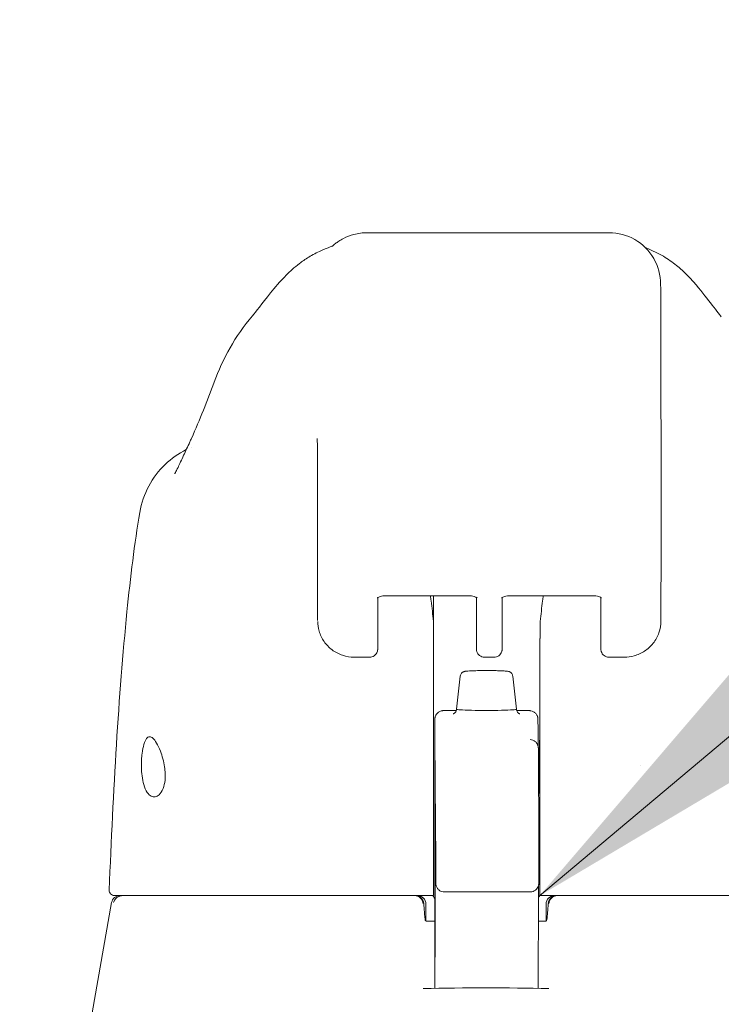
# Model space of a CAD drawing. Header units: inches. Extents: x 4 to 472, y 10 to 298.
# Tile 8 of 45: x 214.99 to 216.6, y 92.04 to 94.3. Entities that reach past the tile are written whole.
import ezdxf

# ---------------------------------------------------------------- set-up
doc = ezdxf.new("R2010")
doc.units = ezdxf.units.IN
doc.header["$LTSCALE"] = 28
doc.header["$MEASUREMENT"] = 0
for name, color, linetype, lineweight in [('Dimension (ANSI)', 7, 'Continuous', 5), ('Symbol (ANSI)', 7, 'Continuous', 5), ('Visible (ANSI)', 7, 'Continuous', 5)]:
    doc.layers.add(name, color=color, linetype=linetype, lineweight=lineweight)
doc.styles.add('ROMANS', font='romans.shx')
doc.dimstyles.new('Default (ANSI)', dxfattribs={"dimscale": 28, "dimtxt": 0.08, "dimasz": 0.098425, "dimexe": 0.125, "dimexo": 0.0625, "dimgap": 0.031496, "dimtad": 0, "dimtih": 1, "dimtoh": 1, "dimrnd": 1e-08, "dimzin": 0, "dimdsep": 46, "dimtxsty": 'ROMANS', "dimcen": 0.09, "dimdle": 0.393701, "dimclrd": 256, "dimclre": 256, "dimclrt": 256, "dimadec": 0, "dimazin": 0, "dimtfac": 1.25, "dimtofl": 0, "dimtmove": 0, "dimatfit": 3, "dimfxl": 0, "dimtolj": 1, "dimtzin": 0, "dimlwd": -1, "dimlwe": -1, "dimarcsym": 0})
doc.dimstyles.new('Default (ANSI)$7', dxfattribs={"dimscale": 28, "dimtxt": 0.08, "dimasz": 0.098425, "dimexe": 0.125, "dimexo": 0.0625, "dimgap": 0.031496, "dimtad": 0, "dimtih": 1, "dimtoh": 1, "dimrnd": 1e-08, "dimzin": 0, "dimdsep": 46, "dimtxsty": 'ROMANS', "dimcen": 0.09, "dimdle": 0.393701, "dimclrd": 256, "dimclre": 256, "dimclrt": 256, "dimadec": 0, "dimazin": 0, "dimtfac": 1.25, "dimtofl": 0, "dimtmove": 0, "dimatfit": 3, "dimfxl": 0, "dimtolj": 1, "dimtzin": 0, "dimlwd": -1, "dimlwe": -1, "dimarcsym": 0})

# ---------------------------------------------------------------- blocks, each defined once
blk = doc.blocks.new('*D29')
at = {"layer": 'Defpoints', "color": 0}
for p in [(218.4882, 99.9619), (184.0507, 91.4383), (218.4882, 91.4383)]:
    blk.add_point(p, dxfattribs=at)
at = {"layer": 'Dimension (ANSI)'}
for p, q in [((184.0507, 93.1883), (184.0507, 103.4619)), ((218.4882, 93.1883), (218.4882, 103.4619)), ((186.8066, 99.9619), (190.2542, 99.9619)), ((215.7323, 99.9619), (212.2847, 99.9619))]:
    blk.add_line(p, q, dxfattribs=at)
for points in [[(186.8066, 100.4212), (186.8066, 99.5025), (184.0507, 99.9619)], [(215.7323, 100.4212), (215.7323, 99.5025), (218.4882, 99.9619)]]:
    blk.add_solid(points, dxfattribs=at)
at = {"layer": 'Dimension (ANSI)', "insert": (201.2694, 99.9619), "char_height": 2.24, "attachment_point": 5, "style": 'ROMANS'}
blk.add_mtext('\\A1;34.44\\PDOOR WIDTH', dxfattribs=at)

msp = doc.modelspace()

# ---------------------------------------------------------------- linework, layer by layer
at = {"layer": 'Visible (ANSI)'}
for p, q in [((215.7866, 93.8121), (215.7855, 93.8121)), ((215.7866, 93.8121), (215.7892, 93.8121)), ((216.3403, 93.8121), (215.7892, 93.8121)), ((216.4595, 93.202), (216.4596, 93.0997)), ((216.4596, 93.0994), (216.4592, 92.9223)), ((215.6717, 93.0247), (215.6718, 92.9224)), ((215.8099, 92.9753), (215.8096, 92.8702)), ((215.8284, 92.9791), (216.0178, 92.9791)), ((215.9378, 92.9791), (215.9378, 92.9178)), ((216.0358, 92.9756), (216.0359, 92.9067)), ((216.0951, 92.8702), (216.0953, 92.9753)), ((216.1139, 92.9791), (216.3032, 92.9791)), ((216.3213, 92.9067), (216.3212, 92.9749)), ((215.7911, 92.8384), (215.7558, 92.8384)), ((216.0545, 92.8384), (216.0765, 92.8384)), ((216.3752, 92.8384), (216.3399, 92.8384)), ((215.9988, 92.7951), (215.9902, 92.7191)), ((216.1193, 92.7951), (216.128, 92.7191)), ((215.9604, 92.7158), (215.9897, 92.7158)), ((216.1284, 92.7158), (216.1573, 92.7158)), ((216.1769, 92.6966), (216.1777, 92.6714)), ((215.9406, 92.5082), (215.9409, 92.2977)), ((215.9625, 92.2999), (216.1593, 92.2999)), ((216.1807, 92.2916), (216.1813, 92.2916)), ((215.1993, 92.2753), (215.0816, 91.6079)), ((215.9202, 92.2719), (215.9202, 92.2336)), ((216.1958, 92.2719), (216.1958, 92.2336)), ((215.9409, 92.2325), (215.9221, 92.2325)), ((216.1938, 92.2325), (216.178, 92.2325)), ((215.9409, 92.2051), (215.9409, 92.1596)), ((216.1779, 92.1497), (216.1778, 92.0787))]:
    msp.add_line(p, q, dxfattribs=at)
for centre, radius, start, end in [((215.2056, 92.3034), 0.0118, 177.7242, 270), ((215.2187, 92.2719), 0.0197, 90.0001, 170), ((215.8954, 92.2719), 0.0197, 4.9119, 90), ((215.9005, 92.2719), 0.0197, 0, 90), ((216.2155, 92.2719), 0.0197, 90, 180), ((216.2205, 92.2719), 0.0197, 90, 175.0881)]:
    msp.add_arc(centre, radius, start, end, dxfattribs=at)
for centre, major_axis, ratio, start_param, end_param in [((216.4584, 92.7098), (0, 0.9843), 0.001274, 5.235988, 6.283186), ((215.6196, 93.4019), (-0.1851, 0.067), 0.665998, 6.283144, 6.283183), ((215.671, 92.7098), (0, 0.6299), 0.001274, 5.235988, 6.283186), ((216.3809, 93.0996), (0.0787, -0.0002), 0.866025, 0, 0.002547), ((215.8952, 92.9158), (-0.0425, -0.0035), 0.669542, 3.085614, 3.161581), ((215.9389, 91.5367), (0.0001, 1.6849), 0.001243, 0.609956, 0.646633), ((216.1832, 91.5366), (0, -1.6849), 0.001294, 3.751549, 3.788225), ((216.2245, 92.9158), (-0.0425, 0.0034), 0.669773, 6.258798, 6.334759), ((215.9377, 92.8654), (0, -0.0201), 0.001273, 3.788231, 4.444303), ((216.1818, 92.8654), (0, 0.0201), 0.001274, 0.646638, 1.302711), ((215.937, 93.0167), (0, 0.5512), 0.001274, 3.554684, 4.444304), ((216.1811, 93.0167), (0, 0.5512), 0.001274, 3.554684, 4.444304), ((216.0591, 92.719), (-0.0689, 0), 0.042782, 6.278319, 9.429644), ((216.4132, 92.5869), (0, 0.061), 0.001274, 1.508926, 1.509277), ((215.9373, 92.4935), (0, -0.0201), 0.001269, 3.554683, 4.318922), ((216.1814, 92.4935), (0, 0.0201), 0.001278, 0.413091, 1.177333), ((215.9205, 92.2117), (-0.0983, 1.1448), 0.000167, 1.516693, 1.533906), ((215.8971, 92.2522), (0.0196, 0.0017), 0.017406, 6.283182, 6.298323), ((216.2189, 92.2522), (-0.0196, 0.0017), 0.017406, 6.268048, 6.283203), ((215.9218, 92.2443), (0, -0.0118), 0.79344, 6.283141, 6.283174)]:
    msp.add_ellipse(centre, major_axis=major_axis, ratio=ratio, start_param=start_param, end_param=end_param, dxfattribs=at)
for centre, major_axis in [((215.9407, 92.5869), (0, 0.0738)), ((216.1809, 92.5869), (0, -0.061))]:
    msp.add_ellipse(centre, major_axis=major_axis, ratio=0.001274, dxfattribs=at)
for points, knots in [([(215.706, 93.7814), (215.706, 93.7814), (215.706, 93.7815), (215.7067, 93.7821), (215.7071, 93.7824), (215.7101, 93.785), (215.7112, 93.7859), (215.7138, 93.788), (215.715, 93.7888), (215.7175, 93.7907), (215.719, 93.7917), (215.7237, 93.7948), (215.7273, 93.7969), (215.7383, 93.8026), (215.7464, 93.8058), (215.7646, 93.8107), (215.7751, 93.8121), (215.7855, 93.8121)], [2.324809, 2.324809, 2.324809, 2.324809, 2.4153729, 2.4153729, 2.4996666, 2.4996666, 2.529953, 2.529953, 2.5462201, 2.5462201, 2.5624726, 2.5624726, 2.5951409, 2.5951409, 2.6603318, 2.6603318, 2.7396412, 2.7396412, 2.7396412, 2.7396412]), ([(215.6803, 93.771), (215.7081, 93.783), (215.7049, 93.781), (215.7061, 93.7816), (215.7063, 93.7818), (215.7065, 93.7819)], [0, 0, 0, 0, 1.300877, 1.300877, 1.639995, 1.639995, 1.639995, 1.639995]), ([(215.5221, 93.6211), (215.5294, 93.6296), (215.5443, 93.6496), (215.5738, 93.6863), (215.5849, 93.6998), (215.6085, 93.7233), (215.618, 93.7321), (215.6363, 93.7461), (215.6434, 93.7511), (215.6599, 93.7612), (215.6695, 93.7664), (215.6803, 93.771)], [0, 0, 0, 0, 0.755734, 0.755734, 1.131841, 1.131841, 1.328326, 1.328326, 1.431535, 1.431535, 1.538441, 1.538441, 1.538441, 1.538441]), ([(216.4417, 93.77), (216.4552, 93.7639), (216.4668, 93.7571), (216.4874, 93.7433), (216.4962, 93.7361), (216.5162, 93.7185), (216.5256, 93.7085), (216.5504, 93.6807), (216.5622, 93.6649), (216.5836, 93.6368), (216.5926, 93.6251), (216.5976, 93.6192)], [0, 0, 0, 0, 0.13568, 0.13568, 0.283939, 0.283939, 0.527054, 0.527054, 1.014346, 1.014346, 1.540824, 1.540824, 1.540824, 1.540824]), ([(215.344, 93.2588), (215.344, 93.2588), (215.3446, 93.2598), (215.347, 93.2643), (215.3491, 93.2685), (215.3552, 93.2812), (215.3596, 93.2907), (215.3688, 93.3107), (215.3736, 93.3211), (215.3787, 93.3321)], [0.5925237, 0.5925237, 0.5925237, 0.5925237, 0.6646619, 0.6646619, 0.7668616, 0.7668616, 0.908863, 0.908863, 1.0310814, 1.0310814, 1.0310814, 1.0310814]), ([(215.2638, 93.1705), (215.2673, 93.1914), (215.2744, 93.2121), (215.2943, 93.2493), (215.3072, 93.2663), (215.3366, 93.2942), (215.353, 93.3057), (215.3705, 93.3144)], [0, 0, 0, 0, 0.1620881, 0.1620881, 0.3213069, 0.3213069, 0.4702907, 0.4702907, 0.4702907, 0.4702907]), ([(215.1938, 92.3039), (215.203, 92.5331), (215.2153, 92.7518), (215.2425, 93.0226), (215.2518, 93.0986), (215.2638, 93.1705)], [0, 0, 0, 0, 1.850891, 1.850891, 2.630245, 2.630245, 2.630245, 2.630245]), ([(215.8084, 92.9743), (215.8084, 92.9743), (215.8084, 92.9743), (215.8086, 92.9745), (215.8089, 92.9747), (215.81, 92.9754), (215.8108, 92.9758), (215.8129, 92.9767), (215.8142, 92.9772), (215.8174, 92.978), (215.8193, 92.9784), (215.8235, 92.979), (215.8258, 92.9791), (215.8282, 92.9791), (215.8283, 92.9791), (215.8284, 92.9791)], [0.456907, 0.456907, 0.456907, 0.456907, 0.510594, 0.510594, 0.684944, 0.684944, 0.870924, 0.870924, 1.079368, 1.079368, 1.310892, 1.310892, 1.558958, 1.558958, 1.570796, 1.570796, 1.570796, 1.570796]), ([(215.9377, 92.9199), (215.9358, 92.9363), (215.934, 92.9521), (215.9316, 92.9713), (215.9311, 92.9752), (215.9305, 92.9791)], [-0.4388751, -0.4388751, -0.4388751, -0.4388751, -0.2194373, -0.2194373, -0.1616613, -0.1616613, -0.1616613, -0.1616613]), ([(216.0378, 92.9743), (216.0378, 92.9743), (216.0378, 92.9744), (216.0376, 92.9745), (216.0373, 92.9748), (216.0362, 92.9754), (216.0354, 92.9758), (216.0333, 92.9767), (216.032, 92.9772), (216.0288, 92.978), (216.0269, 92.9784), (216.0227, 92.979), (216.0204, 92.9791), (216.018, 92.9791), (216.0179, 92.9791), (216.0178, 92.9791)], [3.601441, 3.601441, 3.601441, 3.601441, 3.653835, 3.653835, 3.828176, 3.828176, 4.014016, 4.014016, 4.222282, 4.222282, 4.453653, 4.453653, 4.701633, 4.701633, 4.712389, 4.712389, 4.712389, 4.712389]), ([(216.1139, 92.9791), (216.1115, 92.9791), (216.1092, 92.979), (216.1048, 92.9784), (216.1027, 92.978), (216.0993, 92.9771), (216.0978, 92.9765), (216.0957, 92.9756), (216.0949, 92.9751), (216.094, 92.9745), (216.0938, 92.9743), (216.0938, 92.9743)], [4.712389, 4.712389, 4.712389, 4.712389, 4.966699, 4.966699, 5.215035, 5.215035, 5.445494, 5.445494, 5.649809, 5.649809, 5.826279, 5.826279, 5.826279, 5.826279]), ([(216.1894, 92.9791), (216.1888, 92.9752), (216.1883, 92.9713), (216.1858, 92.9521), (216.1839, 92.9363), (216.182, 92.9199)], [-0.2772129, -0.2772129, -0.2772129, -0.2772129, -0.2194374, -0.2194374, -0.000001, -0.000001, -0.000001, -0.000001]), ([(216.3032, 92.9791), (216.3056, 92.9791), (216.3079, 92.979), (216.3123, 92.9784), (216.3144, 92.978), (216.3178, 92.9771), (216.3192, 92.9765), (216.3214, 92.9756), (216.3221, 92.9751), (216.323, 92.9745), (216.3232, 92.9743), (216.3232, 92.9743)], [1.570796, 1.570796, 1.570796, 1.570796, 1.825106, 1.825106, 2.073301, 2.073301, 2.30349, 2.30349, 2.50749, 2.50749, 2.681745, 2.681745, 2.681745, 2.681745]), ([(215.7558, 92.8384), (215.7468, 92.8384), (215.7376, 92.8399), (215.7204, 92.8455), (215.7122, 92.8498), (215.698, 92.8605), (215.6917, 92.867), (215.6816, 92.8816), (215.6777, 92.8899), (215.6732, 92.9055), (215.672, 92.9129), (215.6719, 92.9203)], [0, 0, 0, 0, 0.0703736, 0.0703736, 0.1392004, 0.1392004, 0.2072974, 0.2072974, 0.2754598, 0.2754598, 0.3325774, 0.3325774, 0.3325774, 0.3325774]), ([(216.4592, 92.9223), (216.4592, 92.9129), (216.4576, 92.9033), (216.4515, 92.8856), (216.447, 92.8774), (216.4358, 92.8632), (216.4291, 92.857), (216.4143, 92.8474), (216.406, 92.8437), (216.3903, 92.8394), (216.3827, 92.8384), (216.3752, 92.8384)], [0, 0, 0, 0, 0.0731439, 0.0731439, 0.1436614, 0.1436614, 0.211738, 0.211738, 0.2795476, 0.2795476, 0.3380314, 0.3380314, 0.3380314, 0.3380314]), ([(216.0545, 92.8384), (216.0525, 92.8384), (216.0504, 92.8388), (216.0467, 92.84), (216.0449, 92.841), (216.0418, 92.8433), (216.0404, 92.8448), (216.0381, 92.848), (216.0373, 92.8498), (216.0364, 92.8526), (216.0363, 92.8536), (216.0361, 92.8546), (216.0361, 92.8548), (216.036, 92.8551), (216.036, 92.8553), (216.036, 92.8556), (216.036, 92.8557), (216.036, 92.856), (216.036, 92.8561), (216.036, 92.8563), (216.036, 92.8564), (216.036, 92.8567), (216.036, 92.8568), (216.0359, 92.8573), (216.0359, 92.8577), (216.0359, 92.86), (216.0359, 92.8632), (216.0359, 92.8726), (216.0359, 92.8792), (216.0359, 92.8929), (216.0359, 92.8996), (216.0359, 92.9067)], [0, 0, 0, 0, 0.0152437, 0.0152437, 0.0302108, 0.0302108, 0.0451875, 0.0451875, 0.0601581, 0.0601581, 0.0673092, 0.0673092, 0.0689264, 0.0689264, 0.0702228, 0.0702228, 0.0721464, 0.0721464, 0.074147, 0.074147, 0.0775296, 0.0775296, 0.0857864, 0.0857864, 0.110542, 0.110542, 0.1855583, 0.1855583, 0.2684918, 0.2684918, 0.3313559, 0.3313559, 0.3313559, 0.3313559]), ([(216.3399, 92.8384), (216.3379, 92.8384), (216.3359, 92.8388), (216.3321, 92.84), (216.3303, 92.841), (216.3272, 92.8433), (216.3258, 92.8448), (216.3236, 92.848), (216.3227, 92.8498), (216.3219, 92.8526), (216.3217, 92.8536), (216.3215, 92.8546), (216.3215, 92.8548), (216.3215, 92.8551), (216.3215, 92.8553), (216.3214, 92.8556), (216.3214, 92.8557), (216.3214, 92.856), (216.3214, 92.8561), (216.3214, 92.8563), (216.3214, 92.8564), (216.3214, 92.8567), (216.3214, 92.8568), (216.3214, 92.8573), (216.3214, 92.8577), (216.3214, 92.86), (216.3213, 92.8632), (216.3213, 92.8726), (216.3213, 92.8792), (216.3213, 92.8929), (216.3213, 92.8996), (216.3213, 92.9067)], [0, 0, 0, 0, 0.0152437, 0.0152437, 0.0302108, 0.0302108, 0.0451875, 0.0451875, 0.0601581, 0.0601581, 0.0673092, 0.0673092, 0.0689264, 0.0689264, 0.0702228, 0.0702228, 0.0721464, 0.0721464, 0.074147, 0.074147, 0.0775296, 0.0775296, 0.0857864, 0.0857864, 0.110542, 0.110542, 0.1855583, 0.1855583, 0.2684918, 0.2684918, 0.3313559, 0.3313559, 0.3313559, 0.3313559]), ([(215.8096, 92.8702), (215.8096, 92.8648), (215.8096, 92.8609), (215.8096, 92.858), (215.8096, 92.8574), (215.8096, 92.8568), (215.8096, 92.8567), (215.8096, 92.8561), (215.8096, 92.8561), (215.8096, 92.8558), (215.8095, 92.8557), (215.8095, 92.8553), (215.8095, 92.8551), (215.8094, 92.8544), (215.8093, 92.8539), (215.8091, 92.8528), (215.809, 92.8523), (215.8085, 92.8505), (215.808, 92.8493), (215.8065, 92.8465), (215.8053, 92.845), (215.8026, 92.8423), (215.8009, 92.8411), (215.7974, 92.8394), (215.7954, 92.8388), (215.7927, 92.8385), (215.7919, 92.8384), (215.7911, 92.8384)], [0, 0, 0, 0, 0.0823467, 0.0823467, 0.1118576, 0.1118576, 0.1247539, 0.1247539, 0.1265515, 0.1265515, 0.1286021, 0.1286021, 0.1306663, 0.1306663, 0.134814, 0.134814, 0.138887, 0.138887, 0.148968, 0.148968, 0.1632472, 0.1632472, 0.1782167, 0.1782167, 0.1931923, 0.1931923, 0.1993249, 0.1993249, 0.1993249, 0.1993249]), ([(216.0951, 92.8702), (216.0951, 92.8648), (216.0951, 92.8609), (216.095, 92.858), (216.095, 92.8574), (216.095, 92.8568), (216.095, 92.8567), (216.095, 92.8561), (216.095, 92.8561), (216.095, 92.8558), (216.095, 92.8557), (216.095, 92.8553), (216.0949, 92.8551), (216.0949, 92.8544), (216.0948, 92.8539), (216.0946, 92.8528), (216.0944, 92.8523), (216.0939, 92.8505), (216.0934, 92.8493), (216.0919, 92.8465), (216.0907, 92.845), (216.088, 92.8423), (216.0863, 92.8411), (216.0828, 92.8394), (216.0809, 92.8388), (216.0781, 92.8385), (216.0773, 92.8384), (216.0765, 92.8384)], [0, 0, 0, 0, 0.0823467, 0.0823467, 0.1118576, 0.1118576, 0.1247539, 0.1247539, 0.1265515, 0.1265515, 0.1286021, 0.1286021, 0.1306663, 0.1306663, 0.134814, 0.134814, 0.138887, 0.138887, 0.148968, 0.148968, 0.1632472, 0.1632472, 0.1782167, 0.1782167, 0.1931923, 0.1931923, 0.1993249, 0.1993249, 0.1993249, 0.1993249]), ([(215.9988, 92.7951), (215.999, 92.7964), (215.9994, 92.7977), (216.0005, 92.8), (216.0012, 92.8011), (216.0029, 92.8029), (216.0038, 92.8036), (216.0055, 92.8046), (216.0063, 92.8049), (216.0075, 92.8053), (216.0079, 92.8055), (216.0091, 92.8058), (216.0097, 92.8059), (216.0121, 92.8063), (216.0141, 92.8064), (216.0189, 92.8068), (216.0215, 92.8069), (216.0287, 92.8072), (216.0335, 92.8074), (216.0436, 92.8076), (216.0489, 92.8076), (216.0595, 92.8077), (216.0649, 92.8077), (216.0752, 92.8076), (216.0802, 92.8075), (216.0892, 92.8072), (216.0934, 92.8071), (216.1004, 92.8067), (216.1033, 92.8065), (216.1069, 92.8061), (216.108, 92.806), (216.1098, 92.8056), (216.1103, 92.8055), (216.1115, 92.8051), (216.1121, 92.8048), (216.1136, 92.8041), (216.1143, 92.8036), (216.1158, 92.8024), (216.1164, 92.8017), (216.1177, 92.8), (216.1183, 92.799), (216.119, 92.797), (216.1192, 92.7961), (216.1193, 92.7951)], [0, 0, 0, 0, 0.0101015, 0.0101015, 0.0199862, 0.0199862, 0.0296294, 0.0296294, 0.0377089, 0.0377089, 0.0449846, 0.0449846, 0.0568687, 0.0568687, 0.0925395, 0.0925395, 0.1243072, 0.1243072, 0.1678667, 0.1678667, 0.2085979, 0.2085979, 0.2487728, 0.2487728, 0.2888646, 0.2888646, 0.3291737, 0.3291737, 0.3703899, 0.3703899, 0.3939584, 0.3939584, 0.4023637, 0.4023637, 0.4099805, 0.4099805, 0.4177702, 0.4177702, 0.4252935, 0.4252935, 0.4344742, 0.4344742, 0.4417369, 0.4417369, 0.4417369, 0.4417369]), ([(215.9406, 92.5082), (215.9406, 92.5164), (215.9406, 92.5262), (215.9406, 92.547), (215.9406, 92.5583), (215.9406, 92.5812), (215.9406, 92.5931), (215.9406, 92.616), (215.9406, 92.6273), (215.9406, 92.6479), (215.9406, 92.6574), (215.9406, 92.6735), (215.9406, 92.6803), (215.9407, 92.6904), (215.9407, 92.6938), (215.9407, 92.6958), (215.9407, 92.6961), (215.9407, 92.6966), (215.9407, 92.6967), (215.9408, 92.6972), (215.9408, 92.6974), (215.9408, 92.6977), (215.9408, 92.698), (215.9409, 92.6987), (215.941, 92.6993), (215.9412, 92.7005), (215.9413, 92.701), (215.9419, 92.7029), (215.9424, 92.7042), (215.944, 92.7072), (215.9453, 92.7088), (215.9482, 92.7117), (215.9499, 92.7129), (215.9537, 92.7147), (215.9558, 92.7153), (215.9587, 92.7157), (215.9595, 92.7158), (215.9604, 92.7158)], [0.0000951, 0.0000951, 0.0000951, 0.0000951, 0.0901149, 0.0901149, 0.178562, 0.178562, 0.2670329, 0.2670329, 0.3554952, 0.3554952, 0.4439649, 0.4439649, 0.5324672, 0.5324672, 0.6211026, 0.6211026, 0.6422287, 0.6422287, 0.6501792, 0.6501792, 0.6522795, 0.6522795, 0.6545394, 0.6545394, 0.659093, 0.659093, 0.6635504, 0.6635504, 0.6741451, 0.6741451, 0.6893195, 0.6893195, 0.7052428, 0.7052428, 0.7211743, 0.7211743, 0.727735, 0.727735, 0.727735, 0.727735]), ([(215.9824, 92.7082), (215.9824, 92.7082), (215.9824, 92.7082), (215.9825, 92.7082), (215.9826, 92.7082), (215.9831, 92.7084), (215.9833, 92.7085), (215.9841, 92.7088), (215.9846, 92.7091), (215.986, 92.7101), (215.9867, 92.7107), (215.9882, 92.7125), (215.989, 92.7137), (215.9899, 92.7164), (215.9902, 92.7177), (215.9902, 92.7191)], [9.2430888, 9.2430888, 9.2430888, 9.2430888, 9.2594498, 9.2594498, 9.3055117, 9.3055117, 9.3302805, 9.3302805, 9.3644401, 9.3644401, 9.3881755, 9.3881755, 9.4085728, 9.4085728, 9.4235033, 9.4235033, 9.4235033, 9.4235033]), ([(216.128, 92.719), (216.128, 92.7177), (216.1282, 92.7165), (216.129, 92.7141), (216.1295, 92.7131), (216.1308, 92.7114), (216.1314, 92.7108), (216.1326, 92.7097), (216.1331, 92.7094), (216.134, 92.7089), (216.1344, 92.7087), (216.1351, 92.7084), (216.1353, 92.7083), (216.1357, 92.7082), (216.1358, 92.7082), (216.1358, 92.7082)], [6.2819106, 6.2819106, 6.2819106, 6.2819106, 6.296187, 6.296187, 6.3118518, 6.3118518, 6.3310934, 6.3310934, 6.3535591, 6.3535591, 6.3797667, 6.3797667, 6.4163047, 6.4163047, 6.4623251, 6.4623251, 6.4623251, 6.4623251]), ([(216.1573, 92.7158), (216.1575, 92.7158), (216.1578, 92.7158), (216.159, 92.7157), (216.1599, 92.7156), (216.1629, 92.7151), (216.1649, 92.7144), (216.1686, 92.7123), (216.1703, 92.711), (216.1731, 92.7079), (216.1743, 92.7061), (216.1756, 92.7033), (216.176, 92.7023), (216.1764, 92.7009), (216.1765, 92.7004), (216.1766, 92.6996), (216.1767, 92.6993), (216.1768, 92.6986), (216.1768, 92.6983), (216.1769, 92.6978), (216.1769, 92.6977), (216.1769, 92.6974), (216.1769, 92.6973), (216.1769, 92.697), (216.1769, 92.6969), (216.1769, 92.6967), (216.1769, 92.6967), (216.1769, 92.6966)], [0, 0, 0, 0, 0.00224223, 0.00224223, 0.00898256, 0.00898256, 0.02514758, 0.02514758, 0.04107187, 0.04107187, 0.0570029, 0.0570029, 0.06485469, 0.06485469, 0.06852226, 0.06852226, 0.0711256, 0.0711256, 0.0739908, 0.0739908, 0.07533776, 0.07533776, 0.07733102, 0.07733102, 0.07973003, 0.07973003, 0.08311644, 0.08311644, 0.08311644, 0.08311644]), ([(216.1777, 92.6714), (216.1778, 92.6688), (216.1778, 92.664), (216.1778, 92.6521), (216.1778, 92.6497), (216.1778, 92.6472)], [0, 0, 0, 0, 0.2222895, 0.2222895, 0.2714386, 0.2714386, 0.2714386, 0.2714386]), ([(215.2676, 92.5869), (215.2675, 92.5922), (215.2676, 92.5974), (215.2682, 92.6078), (215.2686, 92.6129), (215.2703, 92.6256), (215.2717, 92.6326), (215.2752, 92.6441), (215.2772, 92.6485), (215.2816, 92.6542), (215.2838, 92.6556), (215.2887, 92.6559), (215.2913, 92.6547), (215.2967, 92.6499), (215.2995, 92.6462), (215.3054, 92.6363), (215.3085, 92.6299), (215.3133, 92.6172), (215.3152, 92.6114), (215.3184, 92.5994), (215.3197, 92.5932), (215.3207, 92.5869)], [-0.5692874, -0.5692874, -0.5692874, -0.5692874, -0.5288858, -0.5288858, -0.4876841, -0.4876841, -0.4202422, -0.4202422, -0.3530717, -0.3530717, -0.2912927, -0.2912927, -0.2304014, -0.2304014, -0.1671779, -0.1671779, -0.0985288, -0.0985288, -0.0485921, -0.0485921, -0.000001, -0.000001, -0.000001, -0.000001]), ([(216.1589, 92.6492), (216.1611, 92.6492), (216.1632, 92.6487), (216.1672, 92.6472), (216.1691, 92.6461), (216.1723, 92.6435), (216.1737, 92.642), (216.1752, 92.6396), (216.1756, 92.6389), (216.1762, 92.6377), (216.1764, 92.6372), (216.1769, 92.6359), (216.1771, 92.6352), (216.1774, 92.6342), (216.1775, 92.6337), (216.1777, 92.6329), (216.1777, 92.6325), (216.1779, 92.6316), (216.1779, 92.6313), (216.178, 92.6302), (216.178, 92.6298), (216.1781, 92.6277), (216.1781, 92.6256), (216.1783, 92.6132), (216.1784, 92.5955), (216.1787, 92.5338), (216.1789, 92.482), (216.179, 92.4162)], [0, 0, 0, 0, 0.016461, 0.016461, 0.032598, 0.032598, 0.048586, 0.048586, 0.055504, 0.055504, 0.060794, 0.060794, 0.069517, 0.069517, 0.078204, 0.078204, 0.091719, 0.091719, 0.12099, 0.12099, 0.208677, 0.208677, 0.471727, 0.471727, 1.263331, 1.263331, 2.350755, 2.350755, 2.350755, 2.350755]), ([(215.3207, 92.5869), (215.3215, 92.5816), (215.322, 92.5764), (215.3224, 92.5662), (215.3222, 92.5613), (215.3211, 92.5492), (215.3195, 92.5426), (215.3149, 92.5308), (215.3118, 92.5261), (215.3053, 92.5202), (215.3022, 92.5186), (215.296, 92.5177), (215.293, 92.5182), (215.2869, 92.5212), (215.2838, 92.5241), (215.2778, 92.5328), (215.275, 92.5391), (215.2712, 92.5524), (215.2699, 92.5589), (215.2682, 92.5726), (215.2677, 92.5797), (215.2676, 92.5869)], [-0.5739281, -0.5739281, -0.5739281, -0.5739281, -0.533814, -0.533814, -0.4939143, -0.4939143, -0.4307597, -0.4307597, -0.3597657, -0.3597657, -0.3005984, -0.3005984, -0.2454531, -0.2454531, -0.1831514, -0.1831514, -0.1104073, -0.1104073, -0.0546787, -0.0546787, -0.000001, -0.000001, -0.000001, -0.000001]), ([(215.9415, 92.1502), (215.9415, 92.1502), (215.9415, 92.1504), (215.9415, 92.1517), (215.9415, 92.1538), (215.9416, 92.1625), (215.9416, 92.1717), (215.9416, 92.1965), (215.9417, 92.2126), (215.9417, 92.2495), (215.9417, 92.2708), (215.9417, 92.3155), (215.9417, 92.3396), (215.9417, 92.3876), (215.9417, 92.4121), (215.9417, 92.4585), (215.9417, 92.4809), (215.9417, 92.521), (215.9417, 92.5391), (215.9416, 92.5687), (215.9416, 92.5807), (215.9415, 92.5928), (215.9415, 92.5959), (215.9415, 92.5992), (215.9415, 92.6002), (215.9415, 92.6011), (215.9415, 92.6013), (215.9415, 92.6014), (215.9415, 92.6014), (215.9415, 92.6014)], [0.095515, 0.095515, 0.095515, 0.095515, 0.123841, 0.123841, 0.213853, 0.213853, 0.387934, 0.387934, 0.570542, 0.570542, 0.753617, 0.753617, 0.936769, 0.936769, 1.119942, 1.119942, 1.303116, 1.303116, 1.486277, 1.486277, 1.669389, 1.669389, 1.759895, 1.759895, 1.808908, 1.808908, 1.835911, 1.835911, 1.839855, 1.839855, 1.839855, 1.839855]), ([(215.9373, 92.5012), (215.9373, 92.4704), (215.9373, 92.4388), (215.9373, 92.3742), (215.9372, 92.3414), (215.9372, 92.3083)], [0.0000013, 0.0000013, 0.0000013, 0.0000013, 0.2536651, 0.2536651, 0.507274, 0.507274, 0.507274, 0.507274]), ([(216.1814, 92.5012), (216.1814, 92.4704), (216.1814, 92.4388), (216.1813, 92.3742), (216.1813, 92.3414), (216.1813, 92.3083)], [0.0000013, 0.0000013, 0.0000013, 0.0000013, 0.2536657, 0.2536657, 0.5072735, 0.5072735, 0.5072735, 0.5072735]), ([(216.179, 92.4162), (216.1791, 92.4136), (216.1791, 92.4102), (216.1791, 92.4022), (216.1791, 92.3976), (216.1791, 92.3877), (216.1791, 92.3823), (216.1791, 92.3715), (216.1791, 92.3659), (216.1791, 92.3553), (216.1791, 92.35), (216.1791, 92.3406), (216.1791, 92.3363), (216.1791, 92.329), (216.1791, 92.3259), (216.179, 92.3216), (216.179, 92.3203), (216.179, 92.3194), (216.179, 92.3193), (216.179, 92.3189), (216.179, 92.3188), (216.179, 92.3185), (216.179, 92.3184), (216.179, 92.3181), (216.1789, 92.3178), (216.1789, 92.3173), (216.1789, 92.317), (216.1787, 92.3161), (216.1786, 92.3155), (216.1782, 92.3136), (216.1777, 92.3124), (216.1763, 92.3093), (216.1751, 92.3076), (216.1723, 92.3046), (216.1706, 92.3032), (216.1669, 92.3013), (216.1649, 92.3005), (216.1617, 92.3), (216.1605, 92.2999), (216.1593, 92.2999)], [0, 0, 0, 0, 0.0425807, 0.0425807, 0.0841852, 0.0841852, 0.1256804, 0.1256804, 0.167149, 0.167149, 0.2086126, 0.2086126, 0.2500853, 0.2500853, 0.2915961, 0.2915961, 0.3332584, 0.3332584, 0.3395061, 0.3395061, 0.3420357, 0.3420357, 0.3431432, 0.3431432, 0.3452868, 0.3452868, 0.3473947, 0.3473947, 0.3519485, 0.3519485, 0.3622857, 0.3622857, 0.3777932, 0.3777932, 0.3937253, 0.3937253, 0.4096569, 0.4096569, 0.418499, 0.418499, 0.418499, 0.418499]), ([(215.9372, 92.3022), (215.9372, 92.3032), (215.9372, 92.3042), (215.9372, 92.3062), (215.9372, 92.3073), (215.9372, 92.3083)], [-0.01552729, -0.01552729, -0.01552729, -0.01552729, -0.00775591, -0.00775591, -0.00000008, -0.00000008, -0.00000008, -0.00000008]), ([(215.9625, 92.2999), (215.9622, 92.2999), (215.962, 92.2999), (215.9611, 92.2999), (215.9603, 92.3), (215.9575, 92.3004), (215.9555, 92.301), (215.9517, 92.3029), (215.95, 92.3042), (215.947, 92.3072), (215.9458, 92.3089), (215.9444, 92.3117), (215.944, 92.3127), (215.9434, 92.3147), (215.9432, 92.3157), (215.943, 92.3171), (215.9429, 92.3174), (215.9429, 92.318), (215.9428, 92.3182), (215.9428, 92.3186), (215.9428, 92.3187), (215.9428, 92.3189), (215.9428, 92.319), (215.9428, 92.3191), (215.9428, 92.3192), (215.9428, 92.3195), (215.9428, 92.3196), (215.9428, 92.3202), (215.9428, 92.3208), (215.9428, 92.3227), (215.9428, 92.3239), (215.9428, 92.3253)], [0, 0, 0, 0, 0.0018097, 0.0018097, 0.007246, 0.007246, 0.023428, 0.023428, 0.0393511, 0.0393511, 0.0552832, 0.0552832, 0.0631668, 0.0631668, 0.0710789, 0.0710789, 0.0739075, 0.0739075, 0.0758492, 0.0758492, 0.0774606, 0.0774606, 0.0789973, 0.0789973, 0.081828, 0.081828, 0.0894984, 0.0894984, 0.1125569, 0.1125569, 0.1358886, 0.1358886, 0.1358886, 0.1358886]), ([(216.178, 92.3134), (216.178, 92.2927), (216.178, 92.2724), (216.178, 92.2247), (216.178, 92.198), (216.1779, 92.166), (216.1779, 92.1575), (216.1779, 92.1497)], [0.0826085, 0.0826085, 0.0826085, 0.0826085, 0.2432605, 0.2432605, 0.482131, 0.482131, 0.5753368, 0.5753368, 0.5753368, 0.5753368]), ([(216.1813, 92.3083), (216.1813, 92.3073), (216.1813, 92.3062), (216.1813, 92.3042), (216.1813, 92.3032), (216.1813, 92.3022)], [0.00000008, 0.00000008, 0.00000008, 0.00000008, 0.00775583, 0.00775583, 0.01552726, 0.01552726, 0.01552726, 0.01552726]), ([(215.2197, 92.2908), (215.2175, 92.2903), (215.2151, 92.2893), (215.213, 92.288), (215.2108, 92.2866), (215.2088, 92.2848), (215.2072, 92.2826), (215.2057, 92.2805), (215.2045, 92.278), (215.2039, 92.2754)], [0, 0, 0, 0, 0.333333, 0.333333, 0.333333, 0.666667, 0.666667, 0.666667, 1, 1, 1, 1]), ([(215.2056, 92.2916), (215.2057, 92.2916), (215.206, 92.2916), (215.2063, 92.2916), (215.2067, 92.2916), (215.2071, 92.2916), (215.2075, 92.2916), (215.208, 92.2916), (215.2084, 92.2916), (215.2089, 92.2916), (215.2093, 92.2916), (215.2099, 92.2916), (215.2106, 92.2916)], [0, 0, 0, 0, 0.25, 0.25, 0.25, 0.5, 0.5, 0.5, 0.75, 0.75, 0.75, 1, 1, 1, 1]), ([(215.2106, 92.2916), (215.2107, 92.2916), (215.2109, 92.2916), (215.2115, 92.2916), (215.212, 92.2916), (215.2127, 92.2916), (215.2137, 92.2916), (215.2146, 92.2916), (215.2158, 92.2916), (215.2171, 92.2916), (215.2185, 92.2916), (215.2201, 92.2916), (215.2218, 92.2916), (215.2235, 92.2916), (215.2255, 92.2916), (215.2276, 92.2916), (215.2297, 92.2916), (215.2319, 92.2916), (215.2345, 92.2916), (215.237, 92.2916), (215.2398, 92.2916), (215.243, 92.2916), (215.2461, 92.2916), (215.2497, 92.2916), (215.2537, 92.2916), (215.2576, 92.2916), (215.2619, 92.2916), (215.2666, 92.2916), (215.2713, 92.2916), (215.2764, 92.2916), (215.2819, 92.2916), (215.2874, 92.2916), (215.2934, 92.2916), (215.2998, 92.2916), (215.3061, 92.2916), (215.313, 92.2916), (215.3203, 92.2916), (215.3275, 92.2916), (215.3352, 92.2916), (215.3436, 92.2916), (215.352, 92.2916), (215.361, 92.2916), (215.3699, 92.2916), (215.3788, 92.2916), (215.3877, 92.2916), (215.3961, 92.2916), (215.4046, 92.2916), (215.4127, 92.2916), (215.4206, 92.2916), (215.4284, 92.2916), (215.436, 92.2916), (215.4435, 92.2916), (215.451, 92.2916), (215.4584, 92.2916), (215.4659, 92.2916), (215.4734, 92.2916), (215.481, 92.2916), (215.4887, 92.2916), (215.4964, 92.2916), (215.5043, 92.2916), (215.5124, 92.2916), (215.5205, 92.2916), (215.5288, 92.2916), (215.5374, 92.2916), (215.546, 92.2916), (215.5549, 92.2916), (215.564, 92.2916), (215.5731, 92.2916), (215.5824, 92.2916), (215.5913, 92.2916), (215.6002, 92.2916), (215.6086, 92.2916), (215.6166, 92.2916), (215.6246, 92.2916), (215.6322, 92.2916), (215.6393, 92.2916), (215.6465, 92.2916), (215.6534, 92.2916), (215.6598, 92.2916), (215.6663, 92.2916), (215.6724, 92.2916), (215.6782, 92.2916), (215.684, 92.2916), (215.6895, 92.2916), (215.6947, 92.2916), (215.6999, 92.2916), (215.7049, 92.2916), (215.7097, 92.2916), (215.7145, 92.2916), (215.7192, 92.2916), (215.7238, 92.2916), (215.7284, 92.2916), (215.7329, 92.2916), (215.7375, 92.2916), (215.7421, 92.2916), (215.7468, 92.2916), (215.7516, 92.2916), (215.7564, 92.2916), (215.7614, 92.2916), (215.7667, 92.2916), (215.7721, 92.2916), (215.7778, 92.2916), (215.7836, 92.2916), (215.7894, 92.2916), (215.7952, 92.2916), (215.8007, 92.2916), (215.8062, 92.2916), (215.8114, 92.2916), (215.8162, 92.2916), (215.821, 92.2916), (215.8256, 92.2916), (215.8299, 92.2916), (215.8343, 92.2916), (215.8384, 92.2916), (215.8424, 92.2916), (215.8464, 92.2916), (215.8502, 92.2916), (215.8538, 92.2916), (215.8575, 92.2916), (215.861, 92.2916), (215.8644, 92.2916), (215.8678, 92.2916), (215.8711, 92.2916), (215.8742, 92.2916), (215.8774, 92.2916), (215.8804, 92.2916), (215.8833, 92.2916), (215.8862, 92.2916), (215.889, 92.2916), (215.8917, 92.2916), (215.8945, 92.2916), (215.8971, 92.2916), (215.8996, 92.2916), (215.9022, 92.2916), (215.9046, 92.2916), (215.907, 92.2916), (215.9094, 92.2916), (215.9117, 92.2916), (215.914, 92.2916), (215.9162, 92.2916), (215.9184, 92.2916), (215.9205, 92.2916), (215.9226, 92.2916), (215.9246, 92.2916), (215.9266, 92.2916), (215.9285, 92.2916), (215.9304, 92.2916), (215.9322, 92.2916), (215.9339, 92.2916), (215.9356, 92.2916), (215.9372, 92.2916)], [0, 0, 0, 0, 0.02, 0.02, 0.02, 0.04, 0.04, 0.04, 0.06, 0.06, 0.06, 0.08, 0.08, 0.08, 0.1, 0.1, 0.1, 0.12, 0.12, 0.12, 0.14, 0.14, 0.14, 0.16, 0.16, 0.16, 0.18, 0.18, 0.18, 0.2, 0.2, 0.2, 0.22, 0.22, 0.22, 0.24, 0.24, 0.24, 0.26, 0.26, 0.26, 0.28, 0.28, 0.28, 0.3, 0.3, 0.3, 0.32, 0.32, 0.32, 0.34, 0.34, 0.34, 0.36, 0.36, 0.36, 0.38, 0.38, 0.38, 0.4, 0.4, 0.4, 0.42, 0.42, 0.42, 0.44, 0.44, 0.44, 0.46, 0.46, 0.46, 0.48, 0.48, 0.48, 0.5, 0.5, 0.5, 0.52, 0.52, 0.52, 0.54, 0.54, 0.54, 0.56, 0.56, 0.56, 0.58, 0.58, 0.58, 0.6, 0.6, 0.6, 0.62, 0.62, 0.62, 0.64, 0.64, 0.64, 0.66, 0.66, 0.66, 0.68, 0.68, 0.68, 0.7, 0.7, 0.7, 0.72, 0.72, 0.72, 0.74, 0.74, 0.74, 0.76, 0.76, 0.76, 0.78, 0.78, 0.78, 0.8, 0.8, 0.8, 0.82, 0.82, 0.82, 0.84, 0.84, 0.84, 0.86, 0.86, 0.86, 0.88, 0.88, 0.88, 0.9, 0.9, 0.9, 0.92, 0.92, 0.92, 0.94, 0.94, 0.94, 0.96, 0.96, 0.96, 0.98, 0.98, 0.98, 1, 1, 1, 1]), ([(215.2197, 92.2908), (215.221, 92.2911), (215.2223, 92.2913), (215.2248, 92.2915), (215.226, 92.2916), (215.227, 92.2916)], [-0.03976287, -0.03976287, -0.03976287, -0.03976287, -0.01919123, -0.01919123, 0, 0, 0, 0]), ([(215.8939, 92.2916), (215.8963, 92.2916), (215.8986, 92.2911), (215.9032, 92.2894), (215.9054, 92.2881), (215.9091, 92.2846), (215.9107, 92.2826), (215.9125, 92.2786), (215.9131, 92.2767), (215.9135, 92.2744), (215.9135, 92.274), (215.9136, 92.2736)], [-0.07186063, -0.07186063, -0.07186063, -0.07186063, -0.05375453, -0.05375453, -0.03421213, -0.03421213, -0.01469635, -0.01469635, 0, 0, 0.00333954, 0.00333954, 0.00333954, 0.00333954]), ([(215.9409, 92.2845), (215.9397, 92.2859), (215.9387, 92.2872), (215.9374, 92.2891), (215.9369, 92.2898), (215.9366, 92.2905), (215.9366, 92.2907), (215.9366, 92.2909)], [0.012185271, 0.012185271, 0.012185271, 0.012185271, 0.01644749, 0.01644749, 0.02012058, 0.02012058, 0.02145456, 0.02145456, 0.02145456, 0.02145456]), ([(215.9372, 92.3022), (215.9372, 92.3009), (215.9372, 92.2996), (215.9372, 92.297), (215.9372, 92.2957), (215.9372, 92.2937), (215.9372, 92.2929), (215.9372, 92.2918), (215.9372, 92.2916), (215.9372, 92.2916)], [0, 0, 0, 0, 0.01021357, 0.01021357, 0.02188893, 0.02188893, 0.03336269, 0.03336269, 0.0441913, 0.0441913, 0.0441913, 0.0441913]), ([(215.9409, 92.2051), (215.9409, 92.2155), (215.9409, 92.2264), (215.9409, 92.2473), (215.9409, 92.2577), (215.9409, 92.2767), (215.9409, 92.2857), (215.9409, 92.2948), (215.9409, 92.2963), (215.9409, 92.2977)], [0, 0, 0, 0, 0.0810285, 0.0810285, 0.1605957, 0.1605957, 0.2402112, 0.2402112, 0.2554709, 0.2554709, 0.2554709, 0.2554709]), ([(216.1807, 92.2909), (216.1807, 92.2908), (216.1807, 92.2908), (216.1806, 92.2903), (216.1803, 92.2898), (216.1794, 92.2884), (216.1788, 92.2876), (216.178, 92.2866)], [0.045272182, 0.045272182, 0.045272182, 0.045272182, 0.045667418, 0.045667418, 0.048563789, 0.048563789, 0.051735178, 0.051735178, 0.051735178, 0.051735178]), ([(216.1813, 92.2916), (216.1813, 92.2916), (216.1813, 92.2918), (216.1813, 92.2929), (216.1813, 92.2937), (216.1813, 92.2957), (216.1813, 92.297), (216.1813, 92.2996), (216.1813, 92.3009), (216.1813, 92.3022)], [-0.04419134, -0.04419134, -0.04419134, -0.04419134, -0.03334324, -0.03334324, -0.02186875, -0.02186875, -0.01019415, -0.01019415, 0, 0, 0, 0]), ([(216.1813, 92.2916), (216.1829, 92.2916), (216.1846, 92.2916), (216.1864, 92.2916), (216.1881, 92.2916), (216.19, 92.2916), (216.1919, 92.2916), (216.1939, 92.2916), (216.1959, 92.2916), (216.1979, 92.2916), (216.2, 92.2916), (216.2021, 92.2916), (216.2044, 92.2916), (216.2066, 92.2916), (216.2088, 92.2916), (216.2112, 92.2916), (216.2135, 92.2916), (216.2159, 92.2916), (216.2183, 92.2916), (216.2208, 92.2916), (216.2233, 92.2916), (216.2259, 92.2916), (216.2285, 92.2916), (216.2312, 92.2916), (216.2339, 92.2916), (216.2367, 92.2916), (216.2396, 92.2916), (216.2426, 92.2916), (216.2456, 92.2916), (216.2487, 92.2916), (216.2519, 92.2916), (216.2551, 92.2916), (216.2585, 92.2916), (216.262, 92.2916), (216.2655, 92.2916), (216.2691, 92.2916), (216.2729, 92.2916), (216.2767, 92.2916), (216.2807, 92.2916), (216.2849, 92.2916), (216.289, 92.2916), (216.2934, 92.2916), (216.2979, 92.2916), (216.3023, 92.2916), (216.3069, 92.2916), (216.3119, 92.2916), (216.3168, 92.2916), (216.322, 92.2916), (216.3275, 92.2916), (216.3329, 92.2916), (216.3385, 92.2916), (216.344, 92.2916), (216.3494, 92.2916), (216.3546, 92.2916), (216.3596, 92.2916), (216.3646, 92.2916), (216.3694, 92.2916), (216.3741, 92.2916), (216.3788, 92.2916), (216.3834, 92.2916), (216.388, 92.2916), (216.3926, 92.2916), (216.3971, 92.2916), (216.4018, 92.2916), (216.4064, 92.2916), (216.4111, 92.2916), (216.4161, 92.2916), (216.421, 92.2916), (216.4261, 92.2916), (216.4316, 92.2916), (216.437, 92.2916), (216.4427, 92.2916), (216.4488, 92.2916), (216.4549, 92.2916), (216.4613, 92.2916), (216.468, 92.2916), (216.4748, 92.2916), (216.4819, 92.2916), (216.4894, 92.2916), (216.4969, 92.2916), (216.5047, 92.2916), (216.513, 92.2916), (216.5213, 92.2916), (216.53, 92.2916), (216.5389, 92.2916), (216.5479, 92.2916), (216.557, 92.2916), (216.5658, 92.2916), (216.5745, 92.2916), (216.5829, 92.2916), (216.5911, 92.2916), (216.5993, 92.2916), (216.6073, 92.2916), (216.6151, 92.2916), (216.6229, 92.2916), (216.6306, 92.2916), (216.6381, 92.2916), (216.6456, 92.2916), (216.653, 92.2916), (216.6603, 92.2916), (216.6676, 92.2916), (216.6749, 92.2916), (216.6823, 92.2916), (216.6896, 92.2916), (216.6971, 92.2916), (216.7047, 92.2916), (216.7124, 92.2916), (216.7202, 92.2916), (216.7283, 92.2916), (216.7364, 92.2916), (216.7447, 92.2916), (216.753, 92.2916), (216.7612, 92.2916), (216.7693, 92.2916), (216.7769, 92.2916), (216.7846, 92.2916), (216.7918, 92.2916), (216.7987, 92.2916), (216.8056, 92.2916), (216.8121, 92.2916), (216.8182, 92.2916), (216.8244, 92.2916), (216.8301, 92.2916), (216.8355, 92.2916), (216.8409, 92.2916), (216.846, 92.2916), (216.8506, 92.2916), (216.8553, 92.2916), (216.8596, 92.2916), (216.8636, 92.2916), (216.8676, 92.2916), (216.8712, 92.2916), (216.8744, 92.2916), (216.8776, 92.2916), (216.8804, 92.2916), (216.8828, 92.2916), (216.8853, 92.2916), (216.8875, 92.2916), (216.8895, 92.2916), (216.8916, 92.2916), (216.8935, 92.2916), (216.8952, 92.2916), (216.8969, 92.2916), (216.8984, 92.2916), (216.8997, 92.2916), (216.901, 92.2916), (216.9022, 92.2916), (216.9031, 92.2916), (216.904, 92.2916), (216.9047, 92.2916), (216.9052, 92.2916), (216.9057, 92.2916), (216.906, 92.2916), (216.906, 92.2916)], [0, 0, 0, 0, 0.019608, 0.019608, 0.019608, 0.039216, 0.039216, 0.039216, 0.058824, 0.058824, 0.058824, 0.078431, 0.078431, 0.078431, 0.098039, 0.098039, 0.098039, 0.117647, 0.117647, 0.117647, 0.137255, 0.137255, 0.137255, 0.156863, 0.156863, 0.156863, 0.176471, 0.176471, 0.176471, 0.196078, 0.196078, 0.196078, 0.215686, 0.215686, 0.215686, 0.235294, 0.235294, 0.235294, 0.254902, 0.254902, 0.254902, 0.27451, 0.27451, 0.27451, 0.294118, 0.294118, 0.294118, 0.313725, 0.313725, 0.313725, 0.333333, 0.333333, 0.333333, 0.352941, 0.352941, 0.352941, 0.372549, 0.372549, 0.372549, 0.392157, 0.392157, 0.392157, 0.411765, 0.411765, 0.411765, 0.431373, 0.431373, 0.431373, 0.45098, 0.45098, 0.45098, 0.470588, 0.470588, 0.470588, 0.490196, 0.490196, 0.490196, 0.509804, 0.509804, 0.509804, 0.529412, 0.529412, 0.529412, 0.54902, 0.54902, 0.54902, 0.568627, 0.568627, 0.568627, 0.588235, 0.588235, 0.588235, 0.607843, 0.607843, 0.607843, 0.627451, 0.627451, 0.627451, 0.647059, 0.647059, 0.647059, 0.666667, 0.666667, 0.666667, 0.686275, 0.686275, 0.686275, 0.705882, 0.705882, 0.705882, 0.72549, 0.72549, 0.72549, 0.745098, 0.745098, 0.745098, 0.764706, 0.764706, 0.764706, 0.784314, 0.784314, 0.784314, 0.803922, 0.803922, 0.803922, 0.823529, 0.823529, 0.823529, 0.843137, 0.843137, 0.843137, 0.862745, 0.862745, 0.862745, 0.882353, 0.882353, 0.882353, 0.901961, 0.901961, 0.901961, 0.921569, 0.921569, 0.921569, 0.941176, 0.941176, 0.941176, 0.960784, 0.960784, 0.960784, 0.980392, 0.980392, 0.980392, 1, 1, 1, 1]), ([(216.2221, 92.2916), (216.2196, 92.2916), (216.2171, 92.2911), (216.2149, 92.2902), (216.2126, 92.2893), (216.2105, 92.288), (216.2087, 92.2863), (216.2069, 92.2847), (216.2054, 92.2827), (216.2043, 92.2805), (216.2033, 92.2783), (216.2026, 92.276), (216.2024, 92.2736)], [0, 0, 0, 0, 0.25, 0.25, 0.25, 0.5, 0.5, 0.5, 0.75, 0.75, 0.75, 1, 1, 1, 1]), ([(216.1992, 92.2539), (216.1995, 92.2572), (216.1998, 92.2605), (216.2001, 92.2637), (216.2004, 92.267), (216.2007, 92.2703), (216.2009, 92.2736)], [0, 0, 0, 0, 0.5, 0.5, 0.5, 1, 1, 1, 1]), ([(215.9167, 92.2539), (215.9171, 92.2497), (215.9174, 92.2455), (215.918, 92.2399), (215.9181, 92.2382), (215.9183, 92.2366)], [0, 0, 0, 0, 0.03177496, 0.03177496, 0.04542173, 0.04542173, 0.04542173, 0.04542173]), ([(216.1977, 92.2366), (216.198, 92.2402), (216.1984, 92.2442), (216.1989, 92.2501), (216.1991, 92.252), (216.1992, 92.2539)], [0, 0, 0, 0, 0.03104913, 0.03104913, 0.0454378, 0.0454378, 0.0454378, 0.0454378]), ([(215.9183, 92.2366), (215.9183, 92.2366), (215.9183, 92.2364), (215.9184, 92.2361), (215.9185, 92.2357), (215.919, 92.2349), (215.9194, 92.2343), (215.9202, 92.2335), (215.9206, 92.2332), (215.9213, 92.2328), (215.9217, 92.2327), (215.9221, 92.2325), (215.9222, 92.2325), (215.9222, 92.2325)], [0.00221293, 0.00221293, 0.00221293, 0.00221293, 0.00676414, 0.00676414, 0.01367449, 0.01367449, 0.0232353, 0.0232353, 0.0303251, 0.0303251, 0.03762674, 0.03762674, 0.0442281, 0.0442281, 0.0442281, 0.0442281]), ([(216.1937, 92.2325), (216.1937, 92.2325), (216.1937, 92.2325), (216.1939, 92.2325), (216.1942, 92.2326), (216.195, 92.233), (216.1955, 92.2333), (216.1965, 92.2343), (216.1971, 92.235), (216.1975, 92.2359), (216.1976, 92.2362), (216.1977, 92.2365), (216.1977, 92.2366), (216.1977, 92.2366)], [0.00826605, 0.00826605, 0.00826605, 0.00826605, 0.01093076, 0.01093076, 0.01929717, 0.01929717, 0.02796556, 0.02796556, 0.04070726, 0.04070726, 0.04645278, 0.04645278, 0.05018482, 0.05018482, 0.05018482, 0.05018482]), ([(215.9409, 92.0788), (215.9409, 92.0862), (215.9409, 92.0944), (215.9409, 92.1128), (215.9409, 92.1233), (215.9409, 92.1424), (215.9409, 92.1512), (215.9409, 92.1596)], [0.1753991, 0.1753991, 0.1753991, 0.1753991, 0.2454689, 0.2454689, 0.3251907, 0.3251907, 0.3912181, 0.3912181, 0.3912181, 0.3912181])]:
    msp.add_open_spline(points, degree=3, knots=knots, dxfattribs=at)
for points in [[(216.4584, 93.694), (216.4584, 93.7146), (216.4474, 93.7558), (216.4021, 93.8011), (216.3609, 93.8121), (216.3403, 93.8121)], [(216.4235, 93.7778), (216.4271, 93.7764), (216.4327, 93.774), (216.4417, 93.77)], [(215.4345, 93.4689), (215.4541, 93.5232), (215.4827, 93.5748), (215.5221, 93.621)], [(215.5221, 93.6211), (215.5221, 93.621), (215.5221, 93.621), (215.5221, 93.621)], [(215.3824, 93.3403), (215.4015, 93.3834), (215.4189, 93.4259), (215.4345, 93.4689)], [(215.3787, 93.3321), (215.3799, 93.3347), (215.3812, 93.3375), (215.3824, 93.3403)], [(215.3824, 93.3198), (215.3824, 93.3198), (215.3824, 93.3198), (215.3824, 93.3198)], [(216.4595, 93.2019), (216.4595, 93.2019), (216.4595, 93.202), (216.4595, 93.202)], [(215.2638, 93.1705), (215.2638, 93.1705), (215.2638, 93.1705), (215.2638, 93.1705)], [(216.4596, 93.0997), (216.4596, 93.0997), (216.4596, 93.0996), (216.4596, 93.0996)], [(216.3212, 92.9749), (216.3212, 92.9752), (216.3212, 92.9754), (216.3212, 92.9756)], [(215.7558, 92.8384), (215.7558, 92.8384), (215.7558, 92.8384), (215.7558, 92.8384)], [(216.1778, 92.6472), (216.1779, 92.6386), (216.1779, 92.633), (216.1779, 92.6309)], [(215.9428, 92.3253), (215.9426, 92.4109), (215.9423, 92.4714), (215.9421, 92.5021)], [(215.1938, 92.3039), (215.1938, 92.3039), (215.1938, 92.3039), (215.1938, 92.3039)], [(215.9366, 92.2916), (215.9366, 92.2916), (215.9366, 92.2913), (215.9366, 92.2909)], [(216.1807, 92.2909), (216.1807, 92.2913), (216.1807, 92.2916), (216.1807, 92.2916)], [(215.9183, 92.2366), (215.9183, 92.2366), (215.9183, 92.2366), (215.9183, 92.2366)], [(215.9138, 92.0782), (216.0098, 92.0805), (216.1061, 92.0805), (216.2021, 92.0782)]]:
    msp.add_open_spline(points, degree=3, dxfattribs=at)

# ---------------------------------------------------------------- dimensions: what is measured, and where the dimension line sits
at = {"layer": 'Dimension (ANSI)'}
dim = msp.add_linear_dim(base=(218.4882, 99.9619), p1=(184.0507, 91.4383), p2=(218.4882, 91.4383), angle=180, text='<>\\PDOOR WIDTH', dimstyle='Default (ANSI)', override={"dimtih": 0, "dimtoh": 0, "dimdec": 2, "dimtp": 0, "dimtm": 0, "dimtdec": 2, "dimatfit": 1}, dxfattribs=at)
dim.commit()
dim.dimension.update_dxf_attribs({"geometry": '*D29', "text_midpoint": (201.2694, 99.9619), "dimtype": 160})

# ---------------------------------------------------------------- leaders
at = {"layer": 'Symbol (ANSI)', "annotation_type": 0, "has_hookline": 1, "hookline_direction": 0, "text_width": 35.6104}
msp.add_leader([(216.1807, 92.2909), (222.958, 97.9928), (225.7139, 97.9928)], dimstyle='Default (ANSI)$7', override={"dimtad": 0}, dxfattribs=at)

doc.saveas('drawing.dxf')
